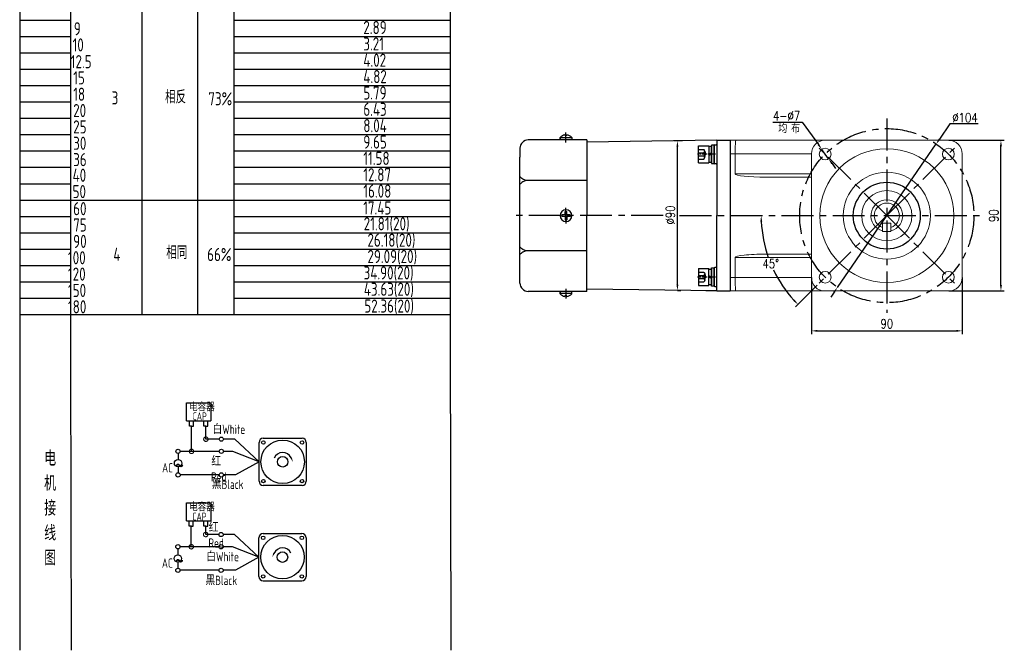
# Model space of a CAD drawing. Header units: inches. Extents: x 837 to 6223, y -2862 to 3098.
# Tile 73 of 139: x 2230 to 2817, y 161 to 538. Entities that reach past the tile are written whole.
import ezdxf

# ---------------------------------------------------------------- set-up
doc = ezdxf.new("R2010")
doc.units = ezdxf.units.IN
doc.header["$LTSCALE"] = 10
doc.header["$MEASUREMENT"] = 0
doc.linetypes.add('CENTER', pattern=[10.16, 6.35, -1.27, 1.27, -1.27])
doc.linetypes.add('HIDDEN', pattern=[1.905, 1.27, -0.635])
for name, color, linetype in [('1轮廓实线层', 7, 'Continuous'), ('2细线层', 4, 'Continuous'), ('3中心线层', 1, 'CENTER'), ('4虚线层', 6, 'HIDDEN'), ('6文字层', 3, 'Continuous'), ('7标注层', 4, 'Continuous')]:
    doc.layers.add(name, color=color, linetype=linetype)
doc.styles.add('PC_TEXTSTYLE', font='isocp.shx', dxfattribs={"width": 0.8, "bigfont": 'HZFS.SHX'})
doc.styles.add('TH_GBDIM', font='romans.shx', dxfattribs={"width": 0.8, "bigfont": 'gbcbig.shx'})
doc.dimstyles.new('TH_GBDIM', dxfattribs={"dimtxt": 3.5, "dimasz": 2.5, "dimexe": 2, "dimexo": 0, "dimgap": 1, "dimtad": 1, "dimdec": 4, "dimdsep": 46, "dimtxsty": 'TH_GBDIM', "dimcen": 0.09, "dimclrd": 4, "dimclre": 4, "dimclrt": 3, "dimadec": 0, "dimazin": 0, "dimtfac": 1, "dimtdec": 4, "dimtmove": 0, "dimatfit": 3, "dimfxl": 1, "dimtzin": 0, "dimarcsym": 0})
doc.dimstyles.new('角度标注', dxfattribs={"dimtxt": 3.5, "dimasz": 3, "dimexe": 2, "dimexo": 0, "dimgap": 1, "dimtad": 1, "dimtih": 1, "dimtoh": 1, "dimdsep": 46, "dimtxsty": 'PC_TEXTSTYLE', "dimsah": 1, "dimcen": 0.09, "dimclrd": 4, "dimclrt": 3, "dimadec": 0, "dimazin": 0, "dimtfac": 0.7, "dimtmove": 0, "dimatfit": 0, "dimfxl": 1, "dimtzin": 0, "dimarcsym": 0})

# ---------------------------------------------------------------- blocks, each defined once
blk = doc.blocks.new('_DotSmall')
at = {"color": 0, "linetype": 'ByBlock', "const_width": 0.5}
blk.add_lwpolyline([(-0.0625, 0, 1), (0.0625, 0, 1)], format="xyb", close=True, dxfattribs=at)
blk = doc.blocks.new('*D604')
at = {"layer": '7标注层', "color": 4, "lineweight": -2, "transparency": 16777216}
for p, q in [((2625.28, 465.26), (2620.3, 465.26)), ((2622.3, 379.37), (2622.3, 461.76)), ((2622.28, 375.87), (2624.3, 375.87))]:
    blk.add_line(p, q, dxfattribs=at)
at = {"layer": '7标注层', "color": 4, "transparency": 16777216}
for points in [[(2621.72, 461.76), (2622.89, 461.76), (2622.3, 465.26)], [(2621.72, 379.37), (2622.89, 379.37), (2622.3, 375.87)]]:
    blk.add_solid(points, dxfattribs=at)
at = {"layer": 'Defpoints', "color": 0, "transparency": 16777216}
for p in [(2622.3, 465.26), (2625.28, 465.26), (2622.28, 375.87)]:
    blk.add_point(p, dxfattribs=at)
at = {"layer": '7标注层', "color": 3, "transparency": 16777216, "insert": (2618.05, 420.95), "char_height": 5.5, "attachment_point": 5, "rotation": 90, "style": 'TH_GBDIM'}
blk.add_mtext('%%C90', dxfattribs=at)
blk = doc.blocks.new('*D735')
at = {"layer": '7标注层', "color": 4, "lineweight": -2, "transparency": 16777216}
for p, q in [((2784.28, 465.55), (2817.42, 465.55)), ((2815.42, 379.05), (2815.42, 462.05)), ((2784.28, 375.55), (2817.42, 375.55))]:
    blk.add_line(p, q, dxfattribs=at)
at = {"layer": '7标注层', "color": 4, "transparency": 16777216}
for points in [[(2814.84, 462.05), (2816.01, 462.05), (2815.42, 465.55)], [(2814.84, 379.05), (2816.01, 379.05), (2815.42, 375.55)]]:
    blk.add_solid(points, dxfattribs=at)
at = {"layer": 'Defpoints', "color": 0, "transparency": 16777216}
for p in [(2784.28, 465.55), (2815.42, 465.55), (2784.28, 375.55)]:
    blk.add_point(p, dxfattribs=at)
at = {"layer": '7标注层', "color": 3, "transparency": 16777216, "insert": (2811.17, 420.55), "char_height": 5.5, "attachment_point": 5, "rotation": 90, "style": 'TH_GBDIM'}
blk.add_mtext('90', dxfattribs=at)
blk = doc.blocks.new('*D736')
at = {"layer": '7标注层', "color": 4, "lineweight": -2, "transparency": 16777216}
for p, q in [((2702.28, 383.55), (2702.28, 349.73)), ((2792.28, 383.55), (2792.28, 349.73)), ((2705.78, 351.73), (2788.78, 351.73))]:
    blk.add_line(p, q, dxfattribs=at)
at = {"layer": '7标注层', "color": 4, "transparency": 16777216}
for points in [[(2705.78, 352.31), (2705.78, 351.15), (2702.28, 351.73)], [(2788.78, 352.31), (2788.78, 351.15), (2792.28, 351.73)]]:
    blk.add_solid(points, dxfattribs=at)
at = {"layer": 'Defpoints', "color": 0, "transparency": 16777216}
for p in [(2702.28, 383.55), (2792.28, 383.55), (2792.28, 351.73)]:
    blk.add_point(p, dxfattribs=at)
at = {"layer": '7标注层', "color": 3, "transparency": 16777216, "insert": (2747.28, 355.98), "char_height": 5.5, "attachment_point": 5, "style": 'TH_GBDIM'}
blk.add_mtext('90', dxfattribs=at)
blk = doc.blocks.new('*D738')
at = {"layer": '7标注层', "color": 4, "lineweight": -2, "transparency": 16777216}
for p, q in [((2679.18, 476.43), (2696.73, 476.43)), ((2696.73, 476.43), (2706.42, 462.99)), ((2712.56, 454.48), (2708.47, 460.16)), ((2714.61, 451.64), (2716.65, 448.8))]:
    blk.add_line(p, q, dxfattribs=at)
at = {"layer": '7标注层', "color": 4, "transparency": 16777216}
for points in [[(2706.89, 463.34), (2705.95, 462.65), (2708.47, 460.16)], [(2715.08, 451.98), (2714.13, 451.3), (2712.56, 454.48)]]:
    blk.add_solid(points, dxfattribs=at)
at = {"layer": 'Defpoints', "color": 0, "transparency": 16777216}
for p in [(2708.47, 460.16), (2712.56, 454.48)]:
    blk.add_point(p, dxfattribs=at)
at = {"layer": '7标注层', "color": 3, "transparency": 16777216, "insert": (2687.46, 480.18), "char_height": 5.5, "attachment_point": 5, "style": 'TH_GBDIM'}
blk.add_mtext('{4-∅7}', dxfattribs=at)
blk = doc.blocks.new('*D608')
at = {"layer": '7标注层', "color": 4, "lineweight": -2, "transparency": 16777216}
for p, q in [((2784.99, 475.37), (2778.74, 466.27)), ((2801.92, 475.37), (2784.99, 475.37)), ((2717.81, 377.7), (2776.75, 463.39)), ((2715.83, 374.82), (2713.84, 371.94))]:
    blk.add_line(p, q, dxfattribs=at)
at = {"layer": '7标注层', "color": 4, "transparency": 16777216}
for points in [[(2778.26, 466.6), (2779.22, 465.94), (2776.75, 463.39)], [(2715.35, 375.15), (2716.31, 374.49), (2717.81, 377.7)]]:
    blk.add_solid(points, dxfattribs=at)
at = {"layer": 'Defpoints', "color": 0, "transparency": 16777216}
for p in [(2776.75, 463.39), (2717.81, 377.7)]:
    blk.add_point(p, dxfattribs=at)
at = {"layer": '7标注层', "color": 3, "transparency": 16777216, "insert": (2793.96, 479.12), "char_height": 5.5, "attachment_point": 5, "style": 'TH_GBDIM'}
blk.add_mtext('{∅104}{}{}', dxfattribs=at)
blk = doc.blocks.new('*D609')
at = {"layer": '7标注层', "color": 0, "lineweight": -2, "transparency": 16777216}
blk.add_line((2705.73, 378.99), (2692.83, 366.1), dxfattribs=at)
at = {"layer": '7标注层', "color": 4, "lineweight": -2, "transparency": 16777216}
for start, end in [(182.67401, 199.43177), (205.63794, 222.32599)]:
    blk.add_arc((2747.28, 420.55), 75, start, end, dxfattribs=at)
at = {"layer": '7标注层', "color": 4, "transparency": 16777216}
for points in [[(2671.78, 417.03), (2672.95, 417.06), (2672.28, 420.55)], [(2692.25, 370.45), (2691.41, 369.64), (2694.25, 367.51)]]:
    blk.add_solid(points, dxfattribs=at)
at = {"layer": 'Defpoints', "color": 0, "transparency": 16777216}
for p in [(2597.92, 420.55), (2747.28, 420.55), (2805.28, 420.55), (2674.84, 401.13), (2705.73, 378.99)]:
    blk.add_point(p, dxfattribs=at)
at = {"layer": '7标注层', "color": 3, "transparency": 16777216, "insert": (2677.99, 391.85), "char_height": 5.5, "attachment_point": 5, "style": 'TH_GBDIM'}
blk.add_mtext('45°', dxfattribs=at)
blk = doc.blocks.new('GB／T70.1M6M10')
at = {"layer": '1轮廓实线层'}
for p, q in [((0, -5), (0, 5)), ((0, 5), (6, 5)), ((6, 5), (6, -5)), ((0, -5), (6, -5))]:
    blk.add_line(p, q, dxfattribs=at)
at = {"layer": '3中心线层', "ltscale": 0.05}
blk.add_line((10.11, 0), (-0.6, 0), dxfattribs=at)
at = {"layer": '4虚线层'}
for p, q in [((0, 2.86), (3, 2.86)), ((0, 0.95), (3, 0.95)), ((3.6, 1.91), (4.15, 0)), ((3.6, -1.91), (4.15, 0)), ((0, -0.95), (3, -0.95)), ((0, -2.86), (3, -2.86))]:
    blk.add_line(p, q, dxfattribs=at)
for centre in [(2.54, 1.91), (2.54, 0), (2.54, -1.91)]:
    blk.add_arc(centre, 1.06, 295.62979, 64.37021, dxfattribs=at)
blk = doc.blocks.new('GB848_6_1.6_R')
at = {"layer": '1轮廓实线层'}
for p, q in [((-3.2, 1.6), (-5.5, 1.6)), ((-5.5, 1.6), (-5.5, 0)), ((-5.5, 0), (-3.2, 0)), ((3.2, 1.6), (-3.2, 1.6)), ((-3.2, 0), (3.2, 0)), ((5.5, 1.6), (3.2, 1.6)), ((3.2, 0), (5.5, 0)), ((5.5, 0), (5.5, 1.6))]:
    blk.add_line(p, q, dxfattribs=at)
blk = doc.blocks.new('GB93_6_0.8_R')
at = {"layer": '1轮廓实线层'}
for p, q in [((4.65, 1.6), (-4.65, 1.6)), ((-4.65, 1.6), (-4.65, 0)), ((-4.65, 0), (4.65, 0)), ((0, 0), (-0.69, 1.6)), ((0.86, 0), (0.17, 1.6)), ((4.65, 0), (4.65, 1.6))]:
    blk.add_line(p, q, dxfattribs=at)

msp = doc.modelspace()

# ---------------------------------------------------------------- linework, layer by layer
for p, q in [((2552.28202, 467.232), (2552.28202, 465.79665)), ((2559.28202, 467.13759), (2552.28202, 467.13759)), ((2552.28203, 466.09941), (2552.28203, 467.232)), ((2555.18202, 468.82485), (2555.18202, 468.39665)), ((2556.38202, 468.39665), (2555.18202, 468.39665)), ((2556.38202, 468.82485), (2556.38202, 468.39665)), ((2559.28202, 467.232), (2559.28202, 465.79665)), ((2645.78202, 465.54665), (2568.28202, 464.47921)), ((2645.78202, 465.54665), (2653.78202, 465.54665)), ((2645.78202, 465.54665), (2645.78202, 465.54366)), ((2645.78202, 465.54665), (2645.78202, 420.54665)), ((2645.78202, 465.54665), (2645.78202, 420.54665)), ((2644.18202, 462.39682), (2644.18202, 451.99682)), ((2645.78202, 375.54665), (2645.78202, 420.54665)), ((2645.78202, 375.54665), (2645.78202, 420.54665)), ((2644.18202, 378.70248), (2644.18202, 389.10248)), ((2645.78202, 375.54665), (2568.28202, 376.61409)), ((2552.28202, 373.86131), (2552.28202, 375.29665)), ((2559.28202, 373.95571), (2552.28202, 373.95571)), ((2552.28203, 374.9939), (2552.28203, 373.8613)), ((2556.38202, 372.69665), (2555.18202, 372.69665)), ((2555.18202, 372.26846), (2555.18202, 372.69665)), ((2556.38202, 372.26846), (2556.38202, 372.69665)), ((2559.28202, 373.86131), (2559.28202, 375.29665)), ((2645.78202, 375.54665), (2639.22377, 375.63698)), ((2645.78202, 375.54665), (2645.78202, 375.54965)), ((2645.78202, 375.54665), (2653.78202, 375.54665))]:
    msp.add_line(p, q)
at = {"color": 7, "linetype": 'Continuous', "lineweight": 15}
for p, q in [((2653.78202, 465.54665), (2657.22027, 465.54665)), ((2657.22027, 465.54665), (2710.28203, 465.54665)), ((2784.28203, 465.54665), (2710.28203, 465.54665)), ((2656.78203, 457.54665), (2653.78202, 457.54665)), ((2702.28203, 457.54665), (2656.78203, 457.54665)), ((2656.78203, 445.54665), (2656.78203, 457.54665)), ((2702.28203, 457.54665), (2702.28203, 383.54665)), ((2792.28203, 383.54665), (2792.28203, 457.54665)), ((2656.78203, 445.54665), (2702.28203, 445.54665)), ((2702.28203, 443.54665), (2675.09158, 443.54665)), ((2749.78203, 416.04665), (2744.78202, 416.04665)), ((2744.78202, 411.04665), (2744.78202, 416.04665)), ((2749.78203, 416.04665), (2749.78203, 411.04665)), ((2749.78203, 411.04665), (2744.78202, 411.04665)), ((2702.28203, 395.54665), (2656.78203, 395.54665)), ((2656.78203, 395.54665), (2656.78203, 383.54665)), ((2675.09158, 397.54665), (2702.28203, 397.54665)), ((2653.78202, 383.54665), (2656.78203, 383.54665)), ((2656.78203, 383.54665), (2702.28203, 383.54665)), ((2657.22027, 375.54665), (2653.78202, 375.54665)), ((2710.28203, 375.54665), (2657.22027, 375.54665)), ((2710.28203, 375.54665), (2784.28203, 375.54665))]:
    msp.add_line(p, q, dxfattribs=at)
for centre, radius in [((2710.51247, 457.3162), 3.5), ((2747.28203, 420.54665), 40), ((2784.05158, 457.3162), 3.5), ((2747.28203, 420.54665), 26), ((2747.28203, 420.54665), 15), ((2710.51247, 383.7771), 3.5), ((2784.05158, 383.7771), 3.5)]:
    msp.add_circle(centre, radius, dxfattribs=at)
for centre, radius, start, end in [((2556.74192, 462.54851), 6.46728, 103.95724298, 133.59914619), ((2554.82213, 462.54851), 6.46728, 46.40085381, 76.04275702), ((2644.58202, 462.39682), 0.4, 90, 180), ((2645.38202, 463.19682), 0.4, 270, 0), ((2644.58202, 451.99682), 0.4, 180, 270), ((2645.38202, 451.19682), 0.4, 0, 90), ((2644.58202, 389.10248), 0.4, 90, 180), ((2645.38202, 389.90248), 0.4, 270, 0), ((2644.58202, 378.70248), 0.4, 180, 270), ((2645.38202, 377.90248), 0.4, 0, 90), ((2556.74192, 378.5448), 6.46728, 226.40085381, 256.04275702), ((2554.82213, 378.5448), 6.46728, 283.95724298, 313.59914619)]:
    msp.add_arc(centre, radius, start, end)
for centre, radius, start, end in [((2710.28203, 457.54665), 8, 90, 180), ((2784.28203, 457.54665), 8, 0, 90), ((2747.28203, 420.54665), 9.5, 285.25753483, 254.74247148), ((2747.28203, 420.54665), 7.5, 289.47122063, 250.52877937), ((2747.28203, 420.54665), 9.5, 269.98842936, 270.01157064), ((2710.28203, 383.54665), 8, 180, 270), ((2784.28203, 383.54665), 8, 270, 0)]:
    msp.add_arc(centre, radius, start, end, dxfattribs=at)
for centre, major_axis, ratio, start_param, end_param in [((2657.22027, 457.54665), (0, 8), 0.054780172, 0, 1.570796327), ((2675.09159, 445.54665), (18.30956, 0), 0.109232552, 3.141592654, 4.71238898), ((2675.09159, 395.54665), (-18.30956, 0), 0.109232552, 4.71238898, 6.283185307), ((2657.22027, 383.54665), (0, 8), 0.054780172, 1.570796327, 3.141592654)]:
    msp.add_ellipse(centre, major_axis=major_axis, ratio=ratio, start_param=start_param, end_param=end_param, dxfattribs=at)
for points in [[(2644.58202, 462.79682), (2645.38202, 462.79682)], [(2645.38202, 451.59682), (2644.58202, 451.59682)], [(2645.38202, 389.50248), (2644.58202, 389.50248)], [(2644.58202, 378.30248), (2645.38202, 378.30248)]]:
    msp.add_open_spline(points, degree=1)
for points, knots in [([(2744.78202, 414.0083), (2744.78202, 413.94518), (2744.78202, 413.81886), (2744.78202, 413.65234), (2744.78202, 413.53313), (2744.78202, 413.48115), (2744.78202, 413.47693), (2744.78202, 413.47558)], [0, 0, 0, 0, 0.233369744, 0.467050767, 0.691530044, 0.902046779, 1, 1, 1, 1]), ([(2749.78203, 413.47558), (2749.78203, 413.48097), (2749.78203, 413.49175), (2749.78203, 413.57523), (2749.78203, 413.69938), (2749.78203, 413.85052), (2749.78203, 413.95836), (2749.78203, 414.0083)], [0, 0, 0, 0, 0.198786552, 0.397408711, 0.600670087, 0.815045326, 1, 1, 1, 1])]:
    msp.add_open_spline(points, degree=3, knots=knots, dxfattribs=at)
at = {"layer": '1轮廓实线层'}
for p, q in [((2486.64922, 796.21077), (2486.64922, 349.28546)), ((2229.70239, 625.69859), (2229.70239, 321.2243)), ((2229.70239, 619.72821), (2229.70239, 304.59293)), ((2557.76908, 465.79665), (2533.28202, 465.79665)), ((2568.28202, 465.79665), (2557.76908, 465.79665)), ((2568.28202, 465.79665), (2568.28202, 464.59665)), ((2568.28202, 464.59665), (2568.28202, 441.54755)), ((2653.78202, 465.54665), (2653.78202, 375.54665)), ((2528.28202, 460.79665), (2528.28202, 455.54175)), ((2528.28202, 385.55155), (2528.28202, 455.54175)), ((2568.28202, 441.54755), (2532.00582, 441.54755)), ((2568.28202, 441.54755), (2568.28202, 420.54665)), ((2555.28202, 421.04665), (2553.28202, 421.04665)), ((2553.28202, 420.54665), (2553.28202, 421.04665)), ((2553.28202, 420.54665), (2553.28202, 420.04665)), ((2555.28202, 420.04665), (2553.28202, 420.04665)), ((2555.28202, 421.04665), (2555.28202, 423.04665)), ((2555.28202, 423.04665), (2556.28202, 423.04665)), ((2555.28202, 420.04665), (2555.28202, 418.04665)), ((2555.28202, 418.04665), (2556.28202, 418.04665)), ((2556.28202, 421.04665), (2556.28202, 423.04665)), ((2558.28202, 421.04665), (2556.28202, 421.04665)), ((2558.28202, 420.04665), (2556.28202, 420.04665)), ((2556.28202, 420.04665), (2556.28202, 418.04665)), ((2558.28202, 420.54665), (2558.28202, 421.04665)), ((2558.28202, 420.54665), (2558.28202, 420.04665)), ((2568.28202, 399.54576), (2568.28202, 420.54665)), ((2568.28202, 399.54576), (2532.00582, 399.54576)), ((2568.28202, 376.49665), (2568.28202, 399.54576)), ((2528.28202, 380.29665), (2528.28202, 385.55155)), ((2568.28202, 375.29665), (2568.28202, 376.49665)), ((2557.76908, 375.29665), (2533.28202, 375.29665)), ((2568.28202, 375.29665), (2557.76908, 375.29665)), ((2229.70239, 364.40489), (2229.70239, 160.87336)), ((2229.70239, 349.28546), (2229.70239, 160.87336)), ((2486.64922, 349.28546), (2486.96131, 160.87337))]:
    msp.add_line(p, q, dxfattribs=at)
msp.add_circle((2747.28203, 420.54665), 20, dxfattribs=at)
for centre, radius, start, end in [((2533.28202, 460.79665), 5, 90, 180), ((2555.78202, 420.54665), 3.5, 0, 180), ((2555.78202, 420.54665), 3.5, 180, 0), ((2533.28202, 380.29665), 5, 180, 270)]:
    msp.add_arc(centre, radius, start, end, dxfattribs=at)
for points in [[(2532.00582, 441.54755), (2529.97347, 442.41539), (2528.28202, 443.8332)], [(2532.00582, 441.54755), (2529.97347, 440.6797), (2528.28202, 439.26189)], [(2532.00582, 399.54576), (2529.97347, 400.41361), (2528.28202, 401.83142)], [(2532.00582, 399.54576), (2529.97347, 398.67791), (2528.28202, 397.2601)]]:
    msp.add_spline(points, degree=3, dxfattribs=at)
at = {"layer": '2细线层'}
for p, q in [((2260.22866, 332.17535), (2260.22866, 592.00925)), ((2302.88603, 361.48686), (2302.88603, 592.00925)), ((2336.05861, 361.48686), (2336.05861, 592.00925)), ((2357.72572, 361.48686), (2357.72572, 592.00925)), ((2229.70239, 537.35597), (2260.22866, 537.35597)), ((2357.72572, 537.35597), (2486.64922, 537.35597)), ((2229.70239, 527.58546), (2260.22866, 527.58546)), ((2357.72572, 527.58546), (2486.64922, 527.58546)), ((2229.70239, 517.81495), (2260.22866, 517.81495)), ((2357.72572, 517.81495), (2486.64922, 517.81495)), ((2229.70239, 508.04445), (2260.22866, 508.04445)), ((2357.72572, 508.04445), (2486.64922, 508.04445)), ((2229.70239, 498.27394), (2260.22866, 498.27394)), ((2357.72572, 498.27394), (2486.64922, 498.27394)), ((2229.70239, 488.50344), (2260.22866, 488.50344)), ((2357.72572, 488.50344), (2486.64922, 488.50344)), ((2229.70239, 478.73293), (2260.22866, 478.73293)), ((2357.72572, 478.73293), (2486.64922, 478.73293)), ((2229.70239, 468.96243), (2260.22866, 468.96243)), ((2357.72572, 468.96243), (2486.64922, 468.96243)), ((2229.70239, 459.19192), (2260.22866, 459.19192)), ((2357.72572, 459.19192), (2486.64922, 459.19192)), ((2229.70239, 449.42141), (2260.22866, 449.42141)), ((2357.72572, 449.42141), (2486.64922, 449.42141)), ((2229.70239, 439.65091), (2260.22866, 439.65091)), ((2357.72572, 439.65091), (2486.64922, 439.65091)), ((2229.70239, 429.8804), (2357.72572, 429.8804)), ((2357.72572, 429.8804), (2486.64922, 429.8804)), ((2229.70239, 420.1099), (2260.22866, 420.1099)), ((2357.72572, 420.1099), (2486.64922, 420.1099)), ((2229.70239, 410.33939), (2260.22866, 410.33939)), ((2357.72572, 410.33939), (2486.64922, 410.33939)), ((2229.70239, 400.56889), (2260.22866, 400.56889)), ((2357.72572, 400.56889), (2486.64922, 400.56889)), ((2229.70239, 390.79838), (2260.22866, 390.79838)), ((2357.72572, 390.79838), (2486.64922, 390.79838)), ((2229.70239, 381.02788), (2260.22866, 381.02788)), ((2357.72572, 381.02788), (2486.64922, 381.02788)), ((2229.70239, 371.25737), (2260.22866, 371.25737)), ((2357.72572, 371.25737), (2486.64922, 371.25737)), ((2229.70239, 361.48686), (2357.72572, 361.48686)), ((2357.72572, 361.48686), (2486.64922, 361.48686)), ((2260.67958, 160.87337), (2260.22866, 332.17535)), ((2329.34209, 297.97172), (2329.34209, 308.65062)), ((2329.34209, 308.65062), (2343.87442, 308.65062)), ((2343.87442, 308.65062), (2343.87442, 297.97172)), ((2329.34209, 297.97172), (2343.81611, 297.97172)), ((2331.04574, 294.77561), (2331.04574, 297.97172)), ((2332.25329, 294.77561), (2331.04574, 294.77561)), ((2332.21937, 294.77561), (2333.42692, 294.77561)), ((2332.25329, 279.71911), (2332.25329, 294.77561)), ((2333.39301, 294.77561), (2333.39301, 297.97172)), ((2339.65158, 294.78318), (2339.65158, 297.9793)), ((2340.85913, 294.78318), (2339.65158, 294.78318)), ((2340.82521, 294.78318), (2342.03276, 294.78318)), ((2340.85913, 287.01808), (2340.85913, 294.8144)), ((2341.99885, 294.78318), (2341.99885, 297.9793)), ((2348.80568, 287.01808), (2340.85913, 287.01808)), ((2358.13636, 287.01808), (2351.32075, 287.01808)), ((2372.56535, 273.5194), (2358.13636, 287.01808)), ((2348.81153, 279.71911), (2332.25329, 279.71911)), ((2372.56535, 273.5194), (2358.57332, 265.65942)), ((2348.80568, 265.65942), (2325.53721, 265.65942)), ((2358.57332, 265.65942), (2351.32075, 265.65942)), ((2329.25817, 238.28197), (2329.25817, 248.96087)), ((2329.25817, 248.96087), (2343.7905, 248.96087)), ((2343.7905, 248.96087), (2343.7905, 238.28197)), ((2329.25817, 238.28197), (2343.73219, 238.28197)), ((2330.96182, 235.08586), (2330.96182, 238.28197)), ((2333.30909, 235.08586), (2333.30909, 238.28197)), ((2339.56766, 235.09343), (2339.56766, 238.28955)), ((2340.77521, 235.09343), (2339.56766, 235.09343)), ((2340.7413, 235.09343), (2341.94884, 235.09343)), ((2341.91493, 235.09343), (2341.91493, 238.28955)), ((2332.16937, 235.08586), (2330.96182, 235.08586)), ((2332.13545, 222.75539), (2332.13545, 235.08586)), ((2332.13545, 235.08586), (2333.343, 235.08586)), ((2340.7413, 230.05436), (2340.7413, 235.08699)), ((2348.68785, 230.05436), (2340.7413, 230.05436)), ((2358.01852, 230.05436), (2351.20291, 230.05436)), ((2372.44752, 216.55569), (2358.01852, 230.05436)), ((2348.69369, 222.75539), (2332.13545, 222.75539)), ((2372.44752, 216.55569), (2358.45549, 208.6957)), ((2348.68785, 208.6957), (2325.41937, 208.6957)), ((2358.45549, 208.6957), (2351.20291, 208.6957)), ((2374.95685, 202.44067), (2398.1682, 202.44067))]:
    msp.add_line(p, q, dxfattribs=at)
at = {"layer": '2细线层', "color": 4}
for p, q in [((2372.56535, 261.91373), (2372.56535, 285.12508)), ((2375.07469, 287.63442), (2398.28604, 287.63442)), ((2400.79537, 285.12508), (2400.79537, 261.91373)), ((2398.28604, 259.40439), (2375.07469, 259.40439)), ((2376.10253, 259.40439), (2375.07469, 259.40439)), ((2374.95685, 230.6707), (2398.1682, 230.6707)), ((2372.44752, 204.95001), (2372.44752, 228.16136)), ((2400.67754, 228.16136), (2400.67754, 204.95001))]:
    msp.add_line(p, q, dxfattribs=at)
at = {"layer": '2细线层'}
for points in [[(2391.71423, 275.86674, 0, 0, 0), (2391.71423, 275.86674, 0.941, 0, 0), (2392.84078, 273.45084, 0, 0, 0)], [(2381.52866, 218.90302, 0, 0, 0), (2381.52866, 218.90302, 0.941, 0, 0), (2380.40211, 216.48712, 0, 0, 0)]]:
    msp.add_lwpolyline(points, format="xyseb", dxfattribs=at)
for centre in [(2350.06322, 287.01808), (2324.22478, 279.71911), (2350.06906, 279.71911), (2324.24552, 265.65942), (2350.06322, 265.65942), (2349.94538, 230.05436), (2324.10695, 222.75539), (2349.95122, 222.75539), (2324.12769, 208.6957), (2349.94538, 208.6957)]:
    msp.add_circle(centre, 1.25753, dxfattribs=at)
at = {"layer": '2细线层', "color": 4}
for centre, radius in [((2386.68036, 273.5194), 12.99077), ((2375.14697, 285.0528), 1.01942), ((2398.21375, 285.0528), 1.01942), ((2386.68036, 273.5194), 3.13667), ((2375.14697, 261.98601), 1.01942), ((2398.21375, 261.98601), 1.01942), ((2386.56253, 216.55569), 12.99077), ((2375.02914, 228.08908), 1.01942), ((2398.09592, 228.08908), 1.01942), ((2386.56253, 216.55569), 3.13667), ((2375.02914, 205.02229), 1.01942), ((2398.09592, 205.02229), 1.01942)]:
    msp.add_circle(centre, radius, dxfattribs=at)
for centre, start, end in [((2375.07469, 285.12508), 90, 180), ((2398.28604, 285.12508), 0, 90), ((2375.07469, 261.91373), 180, 270), ((2398.28604, 261.91373), 270, 0), ((2374.95685, 228.16136), 90, 180), ((2398.1682, 228.16136), 0, 90), ((2374.95685, 204.95001), 180, 270), ((2398.1682, 204.95001), 270, 0)]:
    msp.add_arc(centre, 2.50934, start, end, dxfattribs=at)
at = {"layer": '2细线层'}
for centre in [(2386.68036, 273.5194), (2386.56253, 216.55569)]:
    msp.add_arc(centre, 5.55426, 25, 156.22351377, dxfattribs=at)
at = {"layer": '3中心线层', "ltscale": 0.3}
for p, q in [((2747.28203, 478.54665), (2747.28203, 362.54665)), ((2747.28203, 420.54665), (2705.72698, 462.10169)), ((2747.28203, 420.54665), (2788.83707, 462.10169)), ((2613.70641, 420.54665), (2522.37767, 420.54665)), ((2623.54802, 420.54665), (2805.28203, 420.54665)), ((2747.28203, 420.54665), (2705.72698, 378.99161)), ((2747.28203, 420.54665), (2788.83707, 378.99161))]:
    msp.add_line(p, q, dxfattribs=at)
at = {"layer": '3中心线层'}
for p, q in [((2555.78202, 464.2711), (2555.78202, 470.12746)), ((2555.78202, 419.49376), (2555.78202, 425.27496)), ((2555.78202, 421.59955), (2555.78202, 415.81834)), ((2555.78202, 376.8222), (2555.78202, 370.96584))]:
    msp.add_line(p, q, dxfattribs=at)
at = {"layer": '3中心线层', "ltscale": 0.3}
msp.add_circle((2747.28203, 420.54665), 52, dxfattribs=at)
at = {"layer": '7标注层'}
for p, q in [((2324.23825, 278.46165), (2324.2405, 274.90159)), ((2332.25329, 279.71911), (2325.48231, 279.71911)), ((2356.84512, 279.71911), (2351.32659, 279.71911)), ((2372.56535, 273.5194), (2356.84512, 279.71911)), ((2324.24328, 270.47701), (2324.24552, 266.91695)), ((2324.12042, 221.49793), (2324.12266, 217.93787)), ((2332.13545, 222.75539), (2325.36448, 222.75539)), ((2356.72729, 222.75539), (2351.20875, 222.75539)), ((2372.44752, 216.55569), (2356.72729, 222.75539)), ((2324.12545, 213.51329), (2324.12769, 209.95323))]:
    msp.add_line(p, q, dxfattribs=at)
for centre in [(2324.24189, 272.6893), (2324.12405, 215.72558)]:
    msp.add_circle(centre, 2.21229, dxfattribs=at)

# ---------------------------------------------------------------- block references
at = {"layer": '1轮廓实线层'}
msp.add_blockref('GB／T70.1M6M10', (2634.98202, 457.19682), dxfattribs=at)
for name, rotation in [('GB93_6_0.8_R', 89.99999999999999), ('GB848_6_1.6_R', 270)]:
    msp.add_blockref(name, (2642.58202, 457.19682), dxfattribs=dict(at, rotation=rotation))
at = {"layer": '1轮廓实线层', "xscale": -1}
for name, p, rotation in [('GB／T70.1M6M10', (2634.98202, 383.89648), 179.9999986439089), ('GB93_6_0.8_R', (2642.58202, 383.89648), 89.99999864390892), ('GB848_6_1.6_R', (2642.58202, 383.89648), 269.9999986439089)]:
    msp.add_blockref(name, p, dxfattribs=dict(at, rotation=rotation))
at = {"layer": '2细线层'}
for p, xscale, yscale, zscale, rotation in [((2340.85913, 287.01808), 5.299573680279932, 5.299573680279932, 5.299573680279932, 0.05529606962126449), ((2332.25329, 279.71911), 5.299573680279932, 5.299573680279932, 5.299573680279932, 0.05529606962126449), ((2340.7413, 230.05436), 5.299573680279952, 5.299573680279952, 5.299573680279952, 0.05529606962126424), ((2332.13545, 222.75539), 5.299573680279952, 5.299573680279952, 5.299573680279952, 0.05529606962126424)]:
    msp.add_blockref('_DotSmall', p, dxfattribs=dict(at, xscale=xscale, yscale=yscale, zscale=zscale, rotation=rotation))

# ---------------------------------------------------------------- texts
at = {"layer": '6文字层', "style": 'PC_TEXTSTYLE'}
for s, insert, char_height, width, attachment_point in [('{\\C3;                  9}', (2197.3844, 536.12167), 7.8539044, 91.6376662, 1), ('{\\C3;                2.89}', (2377.33473, 536.85866), 7.8539044, 91.6376662, 1), ('{\\C3;                   10}', (2193.01719, 526.46941), 7.8539044, 91.6376662, 1), ('{\\C3;                3.21}', (2377.33473, 527.08815), 7.8539044, 91.6376662, 1), ('{\\C3;                4.02}', (2377.33473, 517.31765), 7.8539044, 91.6376662, 1), ('{\\C3;                   12.5}', (2191.92436, 516.45892), 7.8539044, 91.6376662, 1), ('{\\C3;                   15}', (2193.38638, 506.81016), 7.8539044, 91.6376662, 1), ('{\\C3;                4.82}', (2377.33473, 507.54714), 7.8539044, 91.6376662, 1), ('{\\C3;                   18}', (2193.38638, 497.03965), 7.8539044, 91.6376662, 1), ('{\\C3;     3}', (2266.624, 494.85128), 7.8539044, 91.6376662, 1), ('{\\C3;     相反}', (2298.52065, 495.4084), 7.8539044, 91.6376662, 1), ('{\\C3;  73%}', (2335.126, 494.31312), 7.8539044, 91.6376662, 1), ('{\\C3;                5.79}', (2377.33473, 497.77664), 7.8539044, 91.6376662, 1), ('{\\C3;                6.43}', (2377.33473, 488.00613), 7.8539044, 91.6376662, 1), ('{\\C3;                   20}', (2193.38638, 487.26914), 7.8539044, 91.6376662, 1), ('{\\C3;                   25}', (2193.38638, 477.49864), 7.8539044, 91.6376662, 1), ('{\\C3;                8.04}', (2377.33473, 478.23562), 7.8539044, 91.6376662, 1), ('{\\C3;均 布}', (2682.47158, 474.91205), 5, 38.9678296, 1), ('{\\C3;                   30}', (2193.38638, 467.72813), 7.8539044, 91.6376662, 1), ('{\\C3;                9.65}', (2377.33473, 468.46512), 7.8539044, 91.6376662, 1), ('{\\C3;                11.58}', (2377.33473, 458.69461), 7.8539044, 91.6376662, 1), ('{\\C3;                   36}', (2193.38638, 457.95763), 7.8539044, 91.6376662, 1), ('{\\C3;                   40}', (2193.02697, 448.62255), 7.8539044, 91.6376662, 1), ('{\\C3;                12.87}', (2377.33473, 448.92411), 7.8539044, 91.6376662, 1), ('{\\C3;                   50}', (2193.02697, 438.85205), 7.8539044, 91.6376662, 1), ('{\\C3;                16.08}', (2377.33473, 439.1536), 7.8539044, 91.6376662, 1), ('{\\C3;                17.45}', (2377.24538, 429.0824), 7.8539044, 91.6376662, 1), ('{\\C3;                   60}', (2193.38638, 428.64611), 7.8539044, 91.6376662, 1), ('{\\C3;                   75}', (2193.38638, 418.87561), 7.8539044, 91.6376662, 1), ('{\\C3;                 21.81(20)}', (2373.98611, 419.61259), 7.8539044, 91.6376662, 1), ('{\\C3;                   90}', (2193.38638, 409.1051), 7.8539044, 91.6376662, 1), ('{\\C3;                  26.18(20)}', (2372.62232, 409.84208), 7.8539044, 91.6376662, 1), ('{\\C3;     4}', (2267.65784, 401.40715), 7.8539044, 91.6376662, 1), ('{\\C3;     相同}', (2299.23234, 402.45776), 7.8539044, 91.6376662, 1), ('{\\C3;   66%}', (2330.83614, 401.23916), 7.8539044, 91.6376662, 1), ('{\\C3;                  29.09(20)}', (2372.62232, 400.07158), 7.8539044, 91.6376662, 1), ('{\\C3;                  100}', (2193.87121, 399.33459), 7.8539044, 91.6376662, 1), ('{\\C3;                  120}', (2193.87121, 389.56409), 7.8539044, 91.6376662, 1), ('{\\C3;                34.90(20)}', (2377.50222, 390.30107), 7.8539044, 91.6376662, 1), ('{\\C3;                  150}', (2193.87121, 379.79358), 7.8539044, 91.6376662, 1), ('{\\C3;                43.63(20)}', (2377.64578, 380.53057), 7.8539044, 91.6376662, 1), ('{\\C3;                52.36(20)}', (2377.93298, 370.47307), 7.8539044, 91.6376662, 1), ('{\\C3;                  180}', (2193.87121, 370.02308), 7.8539044, 91.6376662, 1), ('\\pi0.61362;电容器', (2330.22647, 308.42969), 4.7060261, 25.3033154, 1), ('\\pi3.1962;CAP', (2329.69937, 303.03038), 4.7060261, 14.4740203, 1), ('白White', (2344.80893, 295.68391), 5.590759, 19.2640921, 1), ('{\\C3;     电\\P     机\\P     接\\P     线\\P     图}', (2237.67496, 280.01436), 8.9248914, 175.8223704, 2), ('\\pi0.16814;红Red', (2343.94997, 276.57294), 5.590759, 14.2985603, 1), ('\\pi0.11496;~', (2322.24376, 276.70537), 11.3057572, 3.8477626, 1), ('\\pi2.1218;AC', (2312.58329, 272.72994), 5.590759, 10.0579945, 1), ('黑Black', (2344.40909, 262.82328), 5.590759, 20.0394661, 1), ('\\pi0.61362;电容器', (2330.28244, 248.71473), 4.7060261, 21.7768116, 1), ('\\pi3.1962;CAP', (2329.5378, 243.13241), 4.7060261, 14.4740203, 1), ('\\pi0.16814;红Red', (2342.36646, 237.07424), 5.590759, 14.2985603, 1), ('白White', (2341.07249, 219.61703), 5.590759, 21.6531437, 1), ('\\pi0.11496;~', (2322.12592, 219.74166), 11.3057572, 3.8477626, 1), ('\\pi2.1218;AC', (2312.46545, 215.76622), 5.590759, 10.0579945, 1), ('黑Black', (2340.59156, 205.43222), 5.590759, 20.9993997, 1)]:
    msp.add_mtext(s, dxfattribs=dict(at, insert=insert, char_height=char_height, width=width, attachment_point=attachment_point))

# ---------------------------------------------------------------- dimensions: what is measured, and where the dimension line sits
at = {"layer": '7标注层'}
for p1, p2, text, picture, middle in [((2712.5592, 454.47703), (2708.46574, 460.15537), '{4-<>}', '*D738', (2687.45731, 476.43003)), ((2717.81055, 377.70471), (2776.7535, 463.3886), '{<>}{}{}', '*D608', (2793.95621, 475.36805))]:
    dim = msp.add_diameter_dim_2p(p1=p1, p2=p2, text=text, dimstyle='TH_GBDIM', override={"dimtxt": 5.5, "dimasz": 3.5, "dimtoh": 1, "dimdec": 0}, dxfattribs=at)
    dim.commit()
    dim.dimension.update_dxf_attribs({"geometry": picture, "text_midpoint": middle, "dimtype": 163})
dim = msp.add_linear_dim(base=(2622.30262, 465.26432), p1=(2622.28009, 375.87035), p2=(2625.28352, 465.26432), angle=90, text='%%C90', dimstyle='TH_GBDIM', override={"dimtxt": 5.5, "dimasz": 3.5, "dimgap": 1.5, "dimdec": 1, "dimadec": 1}, dxfattribs=at)
dim.commit()
dim.dimension.update_dxf_attribs({"geometry": '*D604', "text_midpoint": (2622.30262, 420.94836), "dimtype": 160})
dim = msp.add_linear_dim(base=(2815.42483, 465.54665), p1=(2784.28203, 375.54665), p2=(2784.28203, 465.54665), angle=90, dimstyle='TH_GBDIM', override={"dimtxt": 5.5, "dimasz": 3.5, "dimgap": 1.5, "dimdec": 1, "dimadec": 1}, dxfattribs=at)
dim.commit()
dim.dimension.update_dxf_attribs({"geometry": '*D735', "text_midpoint": (2815.42483, 420.54665), "dimtype": 160})
dim = msp.add_angular_dim_2l(base=(2674.83665, 401.13497), line1=((2597.91521, 420.54665), (2805.28203, 420.54665)), line2=((2747.28203, 420.54665), (2705.72698, 378.99161)), dimstyle='角度标注', override={"dimtxt": 5.5, "dimasz": 3.5, "dimdec": 0, "dimtxsty": 'TH_GBDIM'}, dxfattribs=at)
dim.commit()
dim.dimension.update_dxf_attribs({"geometry": '*D609', "text_midpoint": (2677.99016, 391.84502)})
dim = msp.add_linear_dim(base=(2792.28203, 351.72963), p1=(2702.28203, 383.54665), p2=(2792.28203, 383.54665), dimstyle='TH_GBDIM', override={"dimtxt": 5.5, "dimasz": 3.5, "dimgap": 1.5, "dimdec": 1, "dimadec": 1}, dxfattribs=at)
dim.commit()
dim.dimension.update_dxf_attribs({"geometry": '*D736', "text_midpoint": (2747.28203, 355.97963)})

doc.saveas('drawing.dxf')
